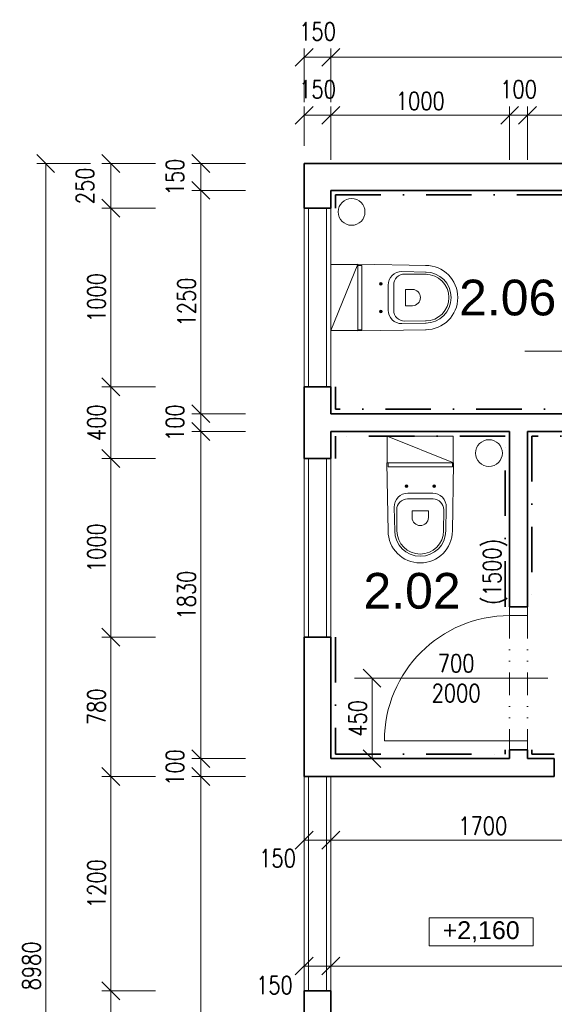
# Model space of a CAD drawing. Header units: millimetres. Extents: x -485339 to 286898, y -1189934 to 1602269.
# Tile 151 of 230: x -76196 to -73205, y -659219 to -653709. Entities that reach past the tile are written whole.
import ezdxf

# ---------------------------------------------------------------- set-up
doc = ezdxf.new("R2010")
doc.units = ezdxf.units.MM
doc.header["$LTSCALE"] = 10
doc.linetypes.add('DASHDOT', pattern=[25.4, 12.7, -6.35, 0, -6.35])
doc.linetypes.add('DĚLICÍ2', pattern=[15.875, 6.35, -3.175, 0, -3.175, 0, -3.175])
doc.layers.get('Defpoints').update_dxf_attribs({"lineweight": 0})
for name, color, linetype, lineweight, true_color in [('BOUR_DVEŘE', 7, 'Continuous', 18, 0x4ccd32), ('BOUR_ker.obklad', 7, 'DASHDOT', 35, 0x4ccd32), ('BOUR_zařizováky', 7, 'Continuous', 18, 0x4ccd32), ('BOURÁNÍ_POPIS', 7, 'Continuous', 18, 0x4ccd32)]:
    doc.layers.add(name, color=color, linetype=linetype, lineweight=lineweight, true_color=true_color)
for name, color, linetype, lineweight in [('St__otvory_dveře', 40, 'Continuous', 18), ('St_kóty', 132, 'Continuous', 18), ('St_otvory_okna', 40, 'Continuous', 18), ('St_plocha_místnosti', 250, 'Continuous', 18), ('St_popis_otvory', 40, 'Continuous', 18), ('St_zařizovací předměty', 252, 'Continuous', 18), ('St_čáry_obrys', 5, 'Continuous', 35), ('St_čáry_plné', 250, 'Continuous', 18), ('ZTI_ST_kanalda', 234, 'Continuous', 18)]:
    doc.layers.add(name, color=color, linetype=linetype, lineweight=lineweight)
doc.styles.add('1_50', font='arial.ttf', dxfattribs={"height": 100})
doc.styles.add('Andy', font='arial.ttf')
doc.styles.get("Standard").update_dxf_attribs({"font": 'simplex.shx', "width": 0.8})
doc.dimstyles.new('stavebníM50 vnitřní', dxfattribs={"dimtxt": 100, "dimasz": 100, "dimexe": 50, "dimexo": 100, "dimgap": 30, "dimtad": 1, "dimdec": 0, "dimtxsty": 'Standard', "dimblk": 'OBLIQUE', "dimcen": 2.5, "dimclrd": 256, "dimclre": 256, "dimclrt": 256, "dimadec": 0, "dimazin": 0, "dimtfac": 1, "dimtdec": 0, "dimtmove": 2, "dimatfit": 2, "dimldrblk": 'OBLIQUE', "dimfxl": 250, "dimfxlon": 1, "dimlwd": -1, "dimlwe": -1, "dimarcsym": 0})

# ---------------------------------------------------------------- blocks, each defined once
blk = doc.blocks.new('G$CB4A84410')
at = {"layer": 'St__otvory_dveře', "ltscale": 2}
for points in [[(100, -50), (100, 0), (0, 0), (0, -50)], [(100.8, -800), (100.8, -750), (0.8, -750), (0.8, -800)]]:
    blk.add_lwpolyline(points, close=True, dxfattribs=at)
at = {"layer": 'St__otvory_dveře', "linetype": 'DĚLICÍ2', "ltscale": 2}
for points in [[(0, -50), (0.8, -750)], [(100, -50), (100.8, -750)]]:
    blk.add_lwpolyline(points, dxfattribs=at)
at = {"layer": 'St__otvory_dveře', "color": 0, "ltscale": 2}
blk.add_lwpolyline([(100.8, -750), (800.8, -750)], dxfattribs=at)
blk.add_arc((100.8, -750), 700, 0, 90, dxfattribs=at)
blk = doc.blocks.new('A$C013A1A01')
at = {"layer": 'St_zařizovací předměty', "color": 0}
for p, q in [((0, 560), (6.8, 176.7)), ((373.6, 560), (0, 560)), ((6.5, 560.1), (6.9, 537)), ((367.1, 560.1), (366.7, 537)), ((373.6, 560), (366.8, 176.7)), ((366.7, 537), (6.9, 537)), ((101.8, 430), (116.8, 430)), ((109.3, 437.5), (109.3, 422.5)), ((186.8, 390), (117.3, 390)), ((186.8, 390), (256.3, 390)), ((271.8, 430), (256.8, 430)), ((264.3, 437.5), (264.3, 422.5)), ((186.8, 358.5), (115.3, 358.5)), ((186.8, 358.5), (258.3, 358.5)), ((41.4, 312.6), (43.8, 177.4)), ((55.3, 298), (56.4, 177.6)), ((141.4, 291.1), (141.4, 254.2)), ((186.8, 292.1), (142.4, 292.1)), ((186.8, 292.1), (231.2, 292.1)), ((232.2, 291.1), (232.2, 254.2)), ((318.3, 298), (317.2, 177.6)), ((332.3, 312.6), (329.8, 177.4))]:
    blk.add_line(p, q, dxfattribs=at)
blk.add_lwpolyline([(1.8, 560), (371.8, 560), (371.8, 710), (1.8, 710)], close=True, dxfattribs=at)
blk.add_lwpolyline([(1.8, 710), (373.6, 560)], dxfattribs=at)
for centre in [(109.3, 430), (264.3, 430)]:
    blk.add_circle(centre, 7.5, dxfattribs=at)
for centre, radius, start, end in [((117.3, 314), 76, 90, 181.0487), ((256.3, 314), 76, 358.9513, 90), ((115.3, 298.5), 60, 90, 180.5216), ((258.3, 298.5), 60, 359.4784, 90), ((142.4, 291.1), 1, 90, 180), ((231.2, 291.1), 1, 0, 90), ((186.8, 254.2), 45.4, 180, 270), ((186.8, 254.2), 45.4, 270, 0), ((186.8, 180), 180, 180, 270), ((186.8, 180), 143, 180, 270), ((186.8, 180), 130.4, 180, 270), ((186.8, 180), 143, 270, 0), ((186.8, 180), 130.4, 270, 0), ((186.8, 180), 180, 270, 0)]:
    blk.add_arc(centre, radius, start, end, dxfattribs=at)
blk = doc.blocks.new('_OBLIQUE')
at = {"color": 0, "linetype": 'ByBlock'}
blk.add_line((-0.5, -0.5), (0.5, 0.5), dxfattribs=at)
blk = doc.blocks.new('*D5078')
at = {"layer": 'Defpoints', "color": 0}
for p in [(-74454.9, -653919.5), (-74604.9, -654514), (-74454.9, -654664)]:
    blk.add_point(p, dxfattribs=at)
at = {"layer": 'St_kóty'}
for p, q in [((-74604.9, -654169.5), (-74604.9, -653869.5)), ((-74454.9, -654169.5), (-74454.9, -653869.5)), ((-74604.9, -653919.5), (-74454.9, -653919.5))]:
    blk.add_line(p, q, dxfattribs=at)
at = {"layer": 'St_kóty', "linetype": 'ByBlock', "xscale": 100, "yscale": 100, "zscale": 100, "rotation": 180}
blk.add_blockref('_OBLIQUE', (-74604.9, -653919.5), dxfattribs=at)
at = {"layer": 'St_kóty', "linetype": 'ByBlock', "xscale": 100, "yscale": 100, "zscale": 100}
blk.add_blockref('_OBLIQUE', (-74454.9, -653919.5), dxfattribs=at)
at = {"layer": 'St_kóty', "insert": (-74529.9, -653774.5), "char_height": 100, "attachment_point": 5}
blk.add_mtext('150', dxfattribs=at)
blk = doc.blocks.new('*D5079')
at = {"layer": 'Defpoints', "color": 0}
for p in [(-70504.9, -653919.5), (-70504.9, -654514), (-74454.9, -654664)]:
    blk.add_point(p, dxfattribs=at)
at = {"layer": 'St_kóty'}
for p, q in [((-74454.9, -654169.5), (-74454.9, -653869.5)), ((-70504.9, -654169.5), (-70504.9, -653869.5)), ((-74454.9, -653919.5), (-70504.9, -653919.5))]:
    blk.add_line(p, q, dxfattribs=at)
at = {"layer": 'St_kóty', "linetype": 'ByBlock', "xscale": 100, "yscale": 100, "zscale": 100, "rotation": 180}
blk.add_blockref('_OBLIQUE', (-74454.9, -653919.5), dxfattribs=at)
at = {"layer": 'St_kóty', "linetype": 'ByBlock', "xscale": 100, "yscale": 100, "zscale": 100}
blk.add_blockref('_OBLIQUE', (-70504.9, -653919.5), dxfattribs=at)
at = {"layer": 'St_kóty', "insert": (-72479.9, -653839.5), "char_height": 100, "attachment_point": 5}
blk.add_mtext('3950', dxfattribs=at)
blk = doc.blocks.new('*D5083')
at = {"layer": 'Defpoints', "color": 0}
for p in [(-74604.9, -654514), (-75182.4, -654664), (-74454.9, -654664)]:
    blk.add_point(p, dxfattribs=at)
at = {"layer": 'St_kóty'}
for p, q in [((-74932.4, -654514), (-75232.4, -654514)), ((-75182.4, -654514), (-75182.4, -654664)), ((-74932.4, -654664), (-75232.4, -654664))]:
    blk.add_line(p, q, dxfattribs=at)
at = {"layer": 'St_kóty', "linetype": 'ByBlock', "xscale": 100, "yscale": 100, "zscale": 100}
for p, rotation in [((-75182.4, -654514), 90), ((-75182.4, -654664), 270)]:
    blk.add_blockref('_OBLIQUE', p, dxfattribs=dict(at, rotation=rotation))
at = {"layer": 'St_kóty', "insert": (-75327.4, -654589), "char_height": 100, "attachment_point": 5, "rotation": 90}
blk.add_mtext('150', dxfattribs=at)
blk = doc.blocks.new('*D5084')
at = {"layer": 'Defpoints', "color": 0}
for p in [(-74454.9, -654664), (-75182.4, -655914), (-74454.9, -655914)]:
    blk.add_point(p, dxfattribs=at)
at = {"layer": 'St_kóty'}
for p, q in [((-74932.4, -654664), (-75232.4, -654664)), ((-75182.4, -654664), (-75182.4, -655914)), ((-74932.4, -655914), (-75232.4, -655914))]:
    blk.add_line(p, q, dxfattribs=at)
at = {"layer": 'St_kóty', "linetype": 'ByBlock', "xscale": 100, "yscale": 100, "zscale": 100}
for p, rotation in [((-75182.4, -654664), 90), ((-75182.4, -655914), 270)]:
    blk.add_blockref('_OBLIQUE', p, dxfattribs=dict(at, rotation=rotation))
at = {"layer": 'St_kóty', "insert": (-75262.4, -655289), "char_height": 100, "attachment_point": 5, "rotation": 90}
blk.add_mtext('1250', dxfattribs=at)
blk = doc.blocks.new('*D5085')
at = {"layer": 'Defpoints', "color": 0}
for p in [(-74454.9, -655914), (-75182.4, -656014), (-74454.9, -656014)]:
    blk.add_point(p, dxfattribs=at)
at = {"layer": 'St_kóty'}
for p, q in [((-74932.4, -655914), (-75232.4, -655914)), ((-75182.4, -655914), (-75182.4, -656014)), ((-74932.4, -656014), (-75232.4, -656014))]:
    blk.add_line(p, q, dxfattribs=at)
at = {"layer": 'St_kóty', "linetype": 'ByBlock', "xscale": 100, "yscale": 100, "zscale": 100}
for p, rotation in [((-75182.4, -655914), 90), ((-75182.4, -656014), 270)]:
    blk.add_blockref('_OBLIQUE', p, dxfattribs=dict(at, rotation=rotation))
at = {"layer": 'St_kóty', "insert": (-75327.4, -655964), "char_height": 100, "attachment_point": 5, "rotation": 90}
blk.add_mtext('100', dxfattribs=at)
blk = doc.blocks.new('*D5086')
at = {"layer": 'Defpoints', "color": 0}
for p in [(-74454.9, -656014), (-75182.4, -657844), (-74454.9, -657844)]:
    blk.add_point(p, dxfattribs=at)
at = {"layer": 'St_kóty'}
for p, q in [((-74932.4, -656014), (-75232.4, -656014)), ((-75182.4, -656014), (-75182.4, -657844)), ((-74932.4, -657844), (-75232.4, -657844))]:
    blk.add_line(p, q, dxfattribs=at)
at = {"layer": 'St_kóty', "linetype": 'ByBlock', "xscale": 100, "yscale": 100, "zscale": 100}
for p, rotation in [((-75182.4, -656014), 90), ((-75182.4, -657844), 270)]:
    blk.add_blockref('_OBLIQUE', p, dxfattribs=dict(at, rotation=rotation))
at = {"layer": 'St_kóty', "insert": (-75262.4, -656929), "char_height": 100, "attachment_point": 5, "rotation": 90}
blk.add_mtext('1830', dxfattribs=at)
blk = doc.blocks.new('*D5087')
at = {"layer": 'Defpoints', "color": 0}
for p in [(-74454.9, -657844), (-75182.4, -657944), (-74454.9, -657944)]:
    blk.add_point(p, dxfattribs=at)
at = {"layer": 'St_kóty'}
for p, q in [((-74932.4, -657844), (-75232.4, -657844)), ((-75182.4, -657844), (-75182.4, -657944)), ((-74932.4, -657944), (-75232.4, -657944))]:
    blk.add_line(p, q, dxfattribs=at)
at = {"layer": 'St_kóty', "linetype": 'ByBlock', "xscale": 100, "yscale": 100, "zscale": 100}
for p, rotation in [((-75182.4, -657844), 90), ((-75182.4, -657944), 270)]:
    blk.add_blockref('_OBLIQUE', p, dxfattribs=dict(at, rotation=rotation))
at = {"layer": 'St_kóty', "insert": (-75327.4, -657894), "char_height": 100, "attachment_point": 5, "rotation": 90}
blk.add_mtext('100', dxfattribs=at)
blk = doc.blocks.new('*D5088')
at = {"layer": 'Defpoints', "color": 0}
for p in [(-74454.9, -657944), (-75182.4, -663344), (-74454.9, -663344)]:
    blk.add_point(p, dxfattribs=at)
at = {"layer": 'St_kóty'}
for p, q in [((-74932.4, -657944), (-75232.4, -657944)), ((-75182.4, -657944), (-75182.4, -663344)), ((-74932.4, -663344), (-75232.4, -663344))]:
    blk.add_line(p, q, dxfattribs=at)
at = {"layer": 'St_kóty', "linetype": 'ByBlock', "xscale": 100, "yscale": 100, "zscale": 100}
for p, rotation in [((-75182.4, -657944), 90), ((-75182.4, -663344), 270)]:
    blk.add_blockref('_OBLIQUE', p, dxfattribs=dict(at, rotation=rotation))
at = {"layer": 'St_kóty', "insert": (-75262.4, -660644), "char_height": 100, "attachment_point": 5, "rotation": 90}
blk.add_mtext('5400', dxfattribs=at)
blk = doc.blocks.new('*D5090')
at = {"layer": 'Defpoints', "color": 0}
for p in [(-75686.2, -659144), (-74604.9, -659144), (-74604.9, -663494)]:
    blk.add_point(p, dxfattribs=at)
at = {"layer": 'St_kóty'}
for p, q in [((-75436.2, -659144), (-75736.2, -659144)), ((-75686.2, -663494), (-75686.2, -659144)), ((-75436.2, -663494), (-75736.2, -663494))]:
    blk.add_line(p, q, dxfattribs=at)
at = {"layer": 'St_kóty', "linetype": 'ByBlock', "xscale": 100, "yscale": 100, "zscale": 100}
for p, rotation in [((-75686.2, -659144), 90), ((-75686.2, -663494), 270)]:
    blk.add_blockref('_OBLIQUE', p, dxfattribs=dict(at, rotation=rotation))
at = {"layer": 'St_kóty', "insert": (-75766.2, -661319), "char_height": 100, "attachment_point": 5, "rotation": 90}
blk.add_mtext('4350', dxfattribs=at)
blk = doc.blocks.new('*D5091')
at = {"layer": 'Defpoints', "color": 0}
for p in [(-75686.2, -657944), (-74604.9, -657944), (-74604.9, -659144)]:
    blk.add_point(p, dxfattribs=at)
at = {"layer": 'St_kóty'}
for p, q in [((-75436.2, -657944), (-75736.2, -657944)), ((-75686.2, -659144), (-75686.2, -657944)), ((-75436.2, -659144), (-75736.2, -659144))]:
    blk.add_line(p, q, dxfattribs=at)
at = {"layer": 'St_kóty', "linetype": 'ByBlock', "xscale": 100, "yscale": 100, "zscale": 100}
for p, rotation in [((-75686.2, -657944), 90), ((-75686.2, -659144), 270)]:
    blk.add_blockref('_OBLIQUE', p, dxfattribs=dict(at, rotation=rotation))
at = {"layer": 'St_kóty', "insert": (-75766.2, -658544), "char_height": 100, "attachment_point": 5, "rotation": 90}
blk.add_mtext('1200', dxfattribs=at)
blk = doc.blocks.new('*D5092')
at = {"layer": 'Defpoints', "color": 0}
for p in [(-75686.2, -657164), (-74579.9, -657164), (-74604.9, -657944)]:
    blk.add_point(p, dxfattribs=at)
at = {"layer": 'St_kóty'}
for p, q in [((-75436.2, -657164), (-75736.2, -657164)), ((-75686.2, -657944), (-75686.2, -657164)), ((-75436.2, -657944), (-75736.2, -657944))]:
    blk.add_line(p, q, dxfattribs=at)
at = {"layer": 'St_kóty', "linetype": 'ByBlock', "xscale": 100, "yscale": 100, "zscale": 100}
for p, rotation in [((-75686.2, -657164), 90), ((-75686.2, -657944), 270)]:
    blk.add_blockref('_OBLIQUE', p, dxfattribs=dict(at, rotation=rotation))
at = {"layer": 'St_kóty', "insert": (-75766.2, -657554), "char_height": 100, "attachment_point": 5, "rotation": 90}
blk.add_mtext('780', dxfattribs=at)
blk = doc.blocks.new('*D5093')
at = {"layer": 'Defpoints', "color": 0}
for p in [(-75686.2, -656164), (-74604.9, -656164), (-74579.9, -657164)]:
    blk.add_point(p, dxfattribs=at)
at = {"layer": 'St_kóty'}
for p, q in [((-75436.2, -656164), (-75736.2, -656164)), ((-75686.2, -657164), (-75686.2, -656164)), ((-75436.2, -657164), (-75736.2, -657164))]:
    blk.add_line(p, q, dxfattribs=at)
at = {"layer": 'St_kóty', "linetype": 'ByBlock', "xscale": 100, "yscale": 100, "zscale": 100}
for p, rotation in [((-75686.2, -656164), 90), ((-75686.2, -657164), 270)]:
    blk.add_blockref('_OBLIQUE', p, dxfattribs=dict(at, rotation=rotation))
at = {"layer": 'St_kóty', "insert": (-75766.2, -656664), "char_height": 100, "attachment_point": 5, "rotation": 90}
blk.add_mtext('1000', dxfattribs=at)
blk = doc.blocks.new('*D5094')
at = {"layer": 'Defpoints', "color": 0}
for p in [(-75686.2, -655764), (-74579.9, -655764), (-74604.9, -656164)]:
    blk.add_point(p, dxfattribs=at)
at = {"layer": 'St_kóty'}
for p, q in [((-75436.2, -655764), (-75736.2, -655764)), ((-75686.2, -656164), (-75686.2, -655764)), ((-75436.2, -656164), (-75736.2, -656164))]:
    blk.add_line(p, q, dxfattribs=at)
at = {"layer": 'St_kóty', "linetype": 'ByBlock', "xscale": 100, "yscale": 100, "zscale": 100}
for p, rotation in [((-75686.2, -655764), 90), ((-75686.2, -656164), 270)]:
    blk.add_blockref('_OBLIQUE', p, dxfattribs=dict(at, rotation=rotation))
at = {"layer": 'St_kóty', "insert": (-75766.2, -655964), "char_height": 100, "attachment_point": 5, "rotation": 90}
blk.add_mtext('400', dxfattribs=at)
blk = doc.blocks.new('*D5095')
at = {"layer": 'Defpoints', "color": 0}
for p in [(-75686.2, -654764), (-74579.9, -654764), (-74579.9, -655764)]:
    blk.add_point(p, dxfattribs=at)
at = {"layer": 'St_kóty'}
for p, q in [((-75436.2, -654764), (-75736.2, -654764)), ((-75686.2, -655764), (-75686.2, -654764)), ((-75436.2, -655764), (-75736.2, -655764))]:
    blk.add_line(p, q, dxfattribs=at)
at = {"layer": 'St_kóty', "linetype": 'ByBlock', "xscale": 100, "yscale": 100, "zscale": 100}
for p, rotation in [((-75686.2, -654764), 90), ((-75686.2, -655764), 270)]:
    blk.add_blockref('_OBLIQUE', p, dxfattribs=dict(at, rotation=rotation))
at = {"layer": 'St_kóty', "insert": (-75766.2, -655264), "char_height": 100, "attachment_point": 5, "rotation": 90}
blk.add_mtext('1000', dxfattribs=at)
blk = doc.blocks.new('*D5096')
at = {"layer": 'Defpoints', "color": 0}
for p in [(-75686.2, -654514), (-74604.9, -654514), (-74579.9, -654764)]:
    blk.add_point(p, dxfattribs=at)
at = {"layer": 'St_kóty'}
for p, q in [((-75436.2, -654514), (-75736.2, -654514)), ((-75686.2, -654764), (-75686.2, -654514)), ((-75436.2, -654764), (-75736.2, -654764))]:
    blk.add_line(p, q, dxfattribs=at)
at = {"layer": 'St_kóty', "linetype": 'ByBlock', "xscale": 100, "yscale": 100, "zscale": 100}
for p, rotation in [((-75686.2, -654514), 90), ((-75686.2, -654764), 270)]:
    blk.add_blockref('_OBLIQUE', p, dxfattribs=dict(at, rotation=rotation))
at = {"layer": 'St_kóty', "insert": (-75831.2, -654639), "char_height": 100, "attachment_point": 5, "rotation": 90}
blk.add_mtext('250', dxfattribs=at)
blk = doc.blocks.new('*D5097')
at = {"layer": 'Defpoints', "color": 0}
for p in [(-74604.9, -654514), (-76050.7, -663494), (-74604.9, -663494)]:
    blk.add_point(p, dxfattribs=at)
at = {"layer": 'St_kóty'}
for p, q in [((-75800.7, -654514), (-76100.7, -654514)), ((-76050.7, -654514), (-76050.7, -663494)), ((-75800.7, -663494), (-76100.7, -663494))]:
    blk.add_line(p, q, dxfattribs=at)
at = {"layer": 'St_kóty', "linetype": 'ByBlock', "xscale": 100, "yscale": 100, "zscale": 100}
for p, rotation in [((-76050.7, -654514), 90), ((-76050.7, -663494), 270)]:
    blk.add_blockref('_OBLIQUE', p, dxfattribs=dict(at, rotation=rotation))
at = {"layer": 'St_kóty', "insert": (-76130.7, -659004), "char_height": 100, "attachment_point": 5, "rotation": 90}
blk.add_mtext('8980', dxfattribs=at)
blk = doc.blocks.new('*D5098')
at = {"layer": 'Defpoints', "color": 0}
for p in [(-74322.8, -657394), (-74322.8, -657844), (-74224.9, -657844)]:
    blk.add_point(p, dxfattribs=at)
at = {"layer": 'St_kóty'}
for p, q in [((-74224.9, -657394), (-74174.9, -657394)), ((-74224.9, -657394), (-74224.9, -657844)), ((-74224.9, -657844), (-74174.9, -657844))]:
    blk.add_line(p, q, dxfattribs=at)
at = {"layer": 'St_kóty', "linetype": 'ByBlock', "xscale": 100, "yscale": 100, "zscale": 100}
for p, rotation in [((-74224.9, -657394), 90), ((-74224.9, -657844), 270)]:
    blk.add_blockref('_OBLIQUE', p, dxfattribs=dict(at, rotation=rotation))
at = {"layer": 'St_kóty', "insert": (-74304.9, -657619), "char_height": 100, "attachment_point": 5, "rotation": 90}
blk.add_mtext('450', dxfattribs=at)
blk = doc.blocks.new('*D5099')
at = {"layer": 'Defpoints', "color": 0}
for p in [(-74604.9, -657944), (-74454.9, -657944), (-74454.9, -658300.4)]:
    blk.add_point(p, dxfattribs=at)
at = {"layer": 'St_kóty'}
for p, q in [((-74604.9, -658050.4), (-74604.9, -658350.4)), ((-74454.9, -658050.4), (-74454.9, -658350.4)), ((-74604.9, -658300.4), (-74454.9, -658300.4))]:
    blk.add_line(p, q, dxfattribs=at)
at = {"layer": 'St_kóty', "linetype": 'ByBlock', "xscale": 100, "yscale": 100, "zscale": 100, "rotation": 180}
blk.add_blockref('_OBLIQUE', (-74604.9, -658300.4), dxfattribs=at)
at = {"layer": 'St_kóty', "linetype": 'ByBlock', "xscale": 100, "yscale": 100, "zscale": 100}
blk.add_blockref('_OBLIQUE', (-74454.9, -658300.4), dxfattribs=at)
at = {"layer": 'St_kóty', "insert": (-74753.7, -658401.7), "char_height": 100, "attachment_point": 5}
blk.add_mtext('150', dxfattribs=at)
blk = doc.blocks.new('*D5100')
at = {"layer": 'Defpoints', "color": 0}
for p in [(-74454.9, -657944), (-72754.9, -658100.5), (-72754.9, -658300.4)]:
    blk.add_point(p, dxfattribs=at)
at = {"layer": 'St_kóty'}
for p, q in [((-74454.9, -658050.4), (-74454.9, -658350.4)), ((-72754.9, -658200.5), (-72754.9, -658350.4)), ((-74454.9, -658300.4), (-72754.9, -658300.4))]:
    blk.add_line(p, q, dxfattribs=at)
at = {"layer": 'St_kóty', "linetype": 'ByBlock', "xscale": 100, "yscale": 100, "zscale": 100, "rotation": 180}
blk.add_blockref('_OBLIQUE', (-74454.9, -658300.4), dxfattribs=at)
at = {"layer": 'St_kóty', "linetype": 'ByBlock', "xscale": 100, "yscale": 100, "zscale": 100}
blk.add_blockref('_OBLIQUE', (-72754.9, -658300.4), dxfattribs=at)
at = {"layer": 'St_kóty', "insert": (-73604.9, -658220.4), "char_height": 100, "attachment_point": 5}
blk.add_mtext('1700', dxfattribs=at)
blk = doc.blocks.new('*D5104')
at = {"layer": 'Defpoints', "color": 0}
for p in [(-74454.9, -659004.8), (-74604.9, -659144), (-74454.9, -659144)]:
    blk.add_point(p, dxfattribs=at)
at = {"layer": 'St_kóty'}
for p, q in [((-74604.9, -659044), (-74604.9, -658954.8)), ((-74604.9, -659004.8), (-74454.9, -659004.8)), ((-74454.9, -659044), (-74454.9, -658954.8))]:
    blk.add_line(p, q, dxfattribs=at)
at = {"layer": 'St_kóty', "linetype": 'ByBlock', "xscale": 100, "yscale": 100, "zscale": 100, "rotation": 180}
blk.add_blockref('_OBLIQUE', (-74604.9, -659004.8), dxfattribs=at)
at = {"layer": 'St_kóty', "linetype": 'ByBlock', "xscale": 100, "yscale": 100, "zscale": 100}
blk.add_blockref('_OBLIQUE', (-74454.9, -659004.8), dxfattribs=at)
at = {"layer": 'St_kóty', "insert": (-74771.1, -659111.8), "char_height": 100, "attachment_point": 5}
blk.add_mtext('150', dxfattribs=at)
blk = doc.blocks.new('*D5105')
at = {"layer": 'Defpoints', "color": 0}
for p in [(-70504.9, -659004.8), (-70504.9, -659004.8), (-74454.9, -659144)]:
    blk.add_point(p, dxfattribs=at)
at = {"layer": 'St_kóty'}
for p, q in [((-70504.9, -658904.8), (-70504.9, -658954.8)), ((-74454.9, -659044), (-74454.9, -658954.8)), ((-74454.9, -659004.8), (-70504.9, -659004.8))]:
    blk.add_line(p, q, dxfattribs=at)
at = {"layer": 'St_kóty', "linetype": 'ByBlock', "xscale": 100, "yscale": 100, "zscale": 100, "rotation": 180}
blk.add_blockref('_OBLIQUE', (-74454.9, -659004.8), dxfattribs=at)
at = {"layer": 'St_kóty', "linetype": 'ByBlock', "xscale": 100, "yscale": 100, "zscale": 100}
blk.add_blockref('_OBLIQUE', (-70504.9, -659004.8), dxfattribs=at)
at = {"layer": 'St_kóty', "insert": (-72479.9, -658924.8), "char_height": 100, "attachment_point": 5}
blk.add_mtext('3950', dxfattribs=at)
blk = doc.blocks.new('*D5107')
at = {"layer": 'Defpoints', "color": 0}
for p in [(-74454.9, -654243.9), (-74604.9, -654514), (-74454.9, -654664)]:
    blk.add_point(p, dxfattribs=at)
at = {"layer": 'St_kóty'}
for p, q in [((-74604.9, -654414), (-74604.9, -654193.9)), ((-74454.9, -654493.9), (-74454.9, -654193.9)), ((-74604.9, -654243.9), (-74454.9, -654243.9))]:
    blk.add_line(p, q, dxfattribs=at)
at = {"layer": 'St_kóty', "linetype": 'ByBlock', "xscale": 100, "yscale": 100, "zscale": 100, "rotation": 180}
blk.add_blockref('_OBLIQUE', (-74604.9, -654243.9), dxfattribs=at)
at = {"layer": 'St_kóty', "linetype": 'ByBlock', "xscale": 100, "yscale": 100, "zscale": 100}
blk.add_blockref('_OBLIQUE', (-74454.9, -654243.9), dxfattribs=at)
at = {"layer": 'St_kóty', "insert": (-74529.9, -654098.9), "char_height": 100, "attachment_point": 5}
blk.add_mtext('150', dxfattribs=at)
blk = doc.blocks.new('*D5108')
at = {"layer": 'Defpoints', "color": 0}
for p in [(-73454.9, -654243.9), (-74454.9, -654664), (-73454.9, -656014)]:
    blk.add_point(p, dxfattribs=at)
at = {"layer": 'St_kóty'}
for p, q in [((-74454.9, -654493.9), (-74454.9, -654193.9)), ((-73454.9, -654493.9), (-73454.9, -654193.9)), ((-74454.9, -654243.9), (-73454.9, -654243.9))]:
    blk.add_line(p, q, dxfattribs=at)
at = {"layer": 'St_kóty', "linetype": 'ByBlock', "xscale": 100, "yscale": 100, "zscale": 100, "rotation": 180}
blk.add_blockref('_OBLIQUE', (-74454.9, -654243.9), dxfattribs=at)
at = {"layer": 'St_kóty', "linetype": 'ByBlock', "xscale": 100, "yscale": 100, "zscale": 100}
blk.add_blockref('_OBLIQUE', (-73454.9, -654243.9), dxfattribs=at)
at = {"layer": 'St_kóty', "insert": (-73954.9, -654163.9), "char_height": 100, "attachment_point": 5}
blk.add_mtext('1000', dxfattribs=at)
blk = doc.blocks.new('*D5109')
at = {"layer": 'Defpoints', "color": 0}
for p in [(-73354.9, -654243.9), (-73454.9, -656014), (-73354.9, -656014)]:
    blk.add_point(p, dxfattribs=at)
at = {"layer": 'St_kóty'}
for p, q in [((-73454.9, -654493.9), (-73454.9, -654193.9)), ((-73354.9, -654493.9), (-73354.9, -654193.9)), ((-73454.9, -654243.9), (-73354.9, -654243.9))]:
    blk.add_line(p, q, dxfattribs=at)
at = {"layer": 'St_kóty', "linetype": 'ByBlock', "xscale": 100, "yscale": 100, "zscale": 100, "rotation": 180}
blk.add_blockref('_OBLIQUE', (-73454.9, -654243.9), dxfattribs=at)
at = {"layer": 'St_kóty', "linetype": 'ByBlock', "xscale": 100, "yscale": 100, "zscale": 100}
blk.add_blockref('_OBLIQUE', (-73354.9, -654243.9), dxfattribs=at)
at = {"layer": 'St_kóty', "insert": (-73404.9, -654098.9), "char_height": 100, "attachment_point": 5}
blk.add_mtext('100', dxfattribs=at)
blk = doc.blocks.new('*D5110')
at = {"layer": 'Defpoints', "color": 0}
for p in [(-72254.9, -654243.9), (-73354.9, -656014), (-72254.9, -656014)]:
    blk.add_point(p, dxfattribs=at)
at = {"layer": 'St_kóty'}
for p, q in [((-73354.9, -654493.9), (-73354.9, -654193.9)), ((-72254.9, -654493.9), (-72254.9, -654193.9)), ((-73354.9, -654243.9), (-72254.9, -654243.9))]:
    blk.add_line(p, q, dxfattribs=at)
at = {"layer": 'St_kóty', "linetype": 'ByBlock', "xscale": 100, "yscale": 100, "zscale": 100, "rotation": 180}
blk.add_blockref('_OBLIQUE', (-73354.9, -654243.9), dxfattribs=at)
at = {"layer": 'St_kóty', "linetype": 'ByBlock', "xscale": 100, "yscale": 100, "zscale": 100}
blk.add_blockref('_OBLIQUE', (-72254.9, -654243.9), dxfattribs=at)
at = {"layer": 'St_kóty', "insert": (-72804.9, -654163.9), "char_height": 100, "attachment_point": 5}
blk.add_mtext('1100', dxfattribs=at)

msp = doc.modelspace()

# ---------------------------------------------------------------- linework, layer by layer
at = {"layer": 'BOUR_ker.obklad', "ltscale": 2}
for points in [[(-74429.9, -654764), (-74429.9, -654689), (-70529.9, -654689), (-70529.9, -655889), (-70554.9, -655889)], [(-71354.9, -655889), (-74429.9, -655889), (-74429.9, -655764)], [(-73479.9, -656994), (-73479.9, -656039), (-74429.9, -656039), (-74429.9, -656164)], [(-72304.9, -657819), (-72279.9, -657819), (-72279.9, -656039), (-73329.9, -656039), (-73329.9, -656994)], [(-74429.9, -657164), (-74429.9, -657819), (-73479.9, -657819), (-73479.9, -657794)], [(-73329.9, -657794), (-73329.9, -657819), (-73204.9, -657819)]]:
    msp.add_lwpolyline(points, dxfattribs=at)
at = {"layer": 'St_kóty'}
msp.add_lwpolyline([(-73905.8, -658735.7), (-73322.5, -658735.7), (-73322.5, -658891), (-73905.8, -658891)], close=True, dxfattribs=at)
at = {"layer": 'St_otvory_okna', "ltscale": 2}
for points in [[(-74579.9, -655764), (-74579.9, -654764)], [(-74479.9, -655764), (-74479.9, -654764)], [(-74579.9, -657164), (-74579.9, -656164)], [(-74479.9, -657164), (-74479.9, -656164)], [(-74579.9, -659144), (-74579.9, -657944)], [(-74479.9, -659144), (-74479.9, -657944)]]:
    msp.add_lwpolyline(points, dxfattribs=at)
at = {"layer": 'St_popis_otvory'}
for points in [[(-73369.3, -655564), (-72288, -655564)], [(-74322.8, -657394), (-73241.5, -657394)]]:
    msp.add_lwpolyline(points, dxfattribs=at)
at = {"layer": 'St_čáry_obrys', "ltscale": 2}
for points in [[(-74604.9, -654514), (-74604.9, -654764)], [(-70504.9, -654514), (-74604.9, -654514)], [(-74454.9, -654664), (-74454.9, -654764)], [(-70504.9, -654664), (-74454.9, -654664)], [(-74454.9, -654764), (-74604.9, -654764)], [(-74454.9, -655764), (-74604.9, -655764)], [(-74604.9, -655764), (-74604.9, -656164)], [(-74454.9, -655764), (-74454.9, -655914)], [(-71354.9, -655914), (-74454.9, -655914)], [(-74454.9, -656014), (-74454.9, -656164)], [(-73454.9, -656014), (-74454.9, -656014)], [(-73454.9, -656014), (-73454.9, -656994)], [(-72254.9, -656014), (-73354.9, -656014)], [(-73354.9, -656014), (-73354.9, -656994)], [(-74454.9, -656164), (-74604.9, -656164)], [(-73454.9, -656994), (-73354.9, -656994)], [(-74454.9, -657164), (-74604.9, -657164)], [(-74604.9, -657164), (-74604.9, -657944)], [(-74454.9, -657164), (-74454.9, -657844)], [(-73454.9, -657794), (-73354.9, -657794)], [(-73454.9, -657794), (-73454.9, -657844)], [(-73354.9, -657794), (-73354.9, -657844)], [(-73454.9, -657844), (-74454.9, -657844)], [(-73204.9, -657844), (-73354.9, -657844)], [(-73204.9, -657844), (-73204.9, -657944)], [(-73204.9, -657944), (-74604.9, -657944)], [(-74454.9, -659144), (-74604.9, -659144)], [(-74604.9, -659144), (-74604.9, -663494)], [(-74454.9, -663344), (-74454.9, -659144)]]:
    msp.add_lwpolyline(points, dxfattribs=at)
at = {"layer": 'St_čáry_plné', "ltscale": 2}
for points in [[(-74604.9, -655764), (-74604.9, -654764)], [(-74454.9, -654764), (-74454.9, -655764)], [(-74604.9, -657164), (-74604.9, -656164)], [(-74454.9, -656164), (-74454.9, -657164)], [(-74604.9, -659144), (-74604.9, -657944)], [(-74454.9, -657944), (-74454.9, -659144)]]:
    msp.add_lwpolyline(points, dxfattribs=at)
at = {"layer": 'ZTI_ST_kanalda', "ltscale": 2}
for centre in [(-74339.2, -654784.4), (-73570.5, -656134.4)]:
    msp.add_circle(centre, 75, dxfattribs=at)

# ---------------------------------------------------------------- block references
at = {"layer": 'BOUR_DVEŘE', "ltscale": 2, "xscale": -1}
msp.add_blockref('G$CB4A84410', (-73354.9, -656994), dxfattribs=at)
at = {"layer": 'BOUR_zařizováky', "ltscale": 0.5, "rotation": 90}
msp.add_blockref('A$C013A1A01', (-73744.9, -655450.8), dxfattribs=at)
at = {"layer": 'BOUR_zařizováky', "ltscale": 0.5}
msp.add_blockref('A$C013A1A01', (-74141.7, -656749), dxfattribs=at)

# ---------------------------------------------------------------- texts
at = {"layer": 'BOURÁNÍ_POPIS', "width": 0.8}
msp.add_text('(1500)', height=100, rotation=90, dxfattribs=at).set_placement((-73502.9, -656983.9))
at = {"layer": 'St_kóty', "insert": (-73614.1, -658813.4), "char_height": 100, "attachment_point": 5, "style": '1_50'}
msp.add_mtext_dynamic_manual_height_columns('+2,160', width=890.536, gutter_width=500, heights=[0], dxfattribs=at)
at = {"layer": 'St_plocha_místnosti', "ltscale": 2, "style": 'Andy'}
for s, p in [('2.06', (-73737.5, -655363.7)), ('2.02', (-74272.8, -657004.9))]:
    msp.add_text(s, height=200, dxfattribs=at).set_placement(p)
at = {"layer": 'St_popis_otvory', "insert": (-73754.4, -657394), "char_height": 100, "width": 1342.526, "attachment_point": 5}
msp.add_mtext('700\\P2000', dxfattribs=at)

# ---------------------------------------------------------------- dimensions: what is measured, and where the dimension line sits
at = {"layer": 'St_kóty'}
for base, p1, p2, picture, middle in [((-74454.9, -653919.5), (-74604.9, -654514), (-74454.9, -654664), '*D5078', (-74529.9, -653774.5)), ((-70504.9, -653919.5), (-74454.9, -654664), (-70504.9, -654514), '*D5079', (-72479.9, -653839.5)), ((-74454.9, -654243.9), (-74604.9, -654514), (-74454.9, -654664), '*D5107', (-74529.9, -654098.9)), ((-73354.9, -654243.9), (-73454.9, -656014), (-73354.9, -656014), '*D5109', (-73404.9, -654098.9)), ((-73454.9, -654243.9), (-74454.9, -654664), (-73454.9, -656014), '*D5108', (-73954.9, -654163.9)), ((-72254.9, -654243.9), (-73354.9, -656014), (-72254.9, -656014), '*D5110', (-72804.9, -654163.9)), ((-72754.9, -658300.4), (-74454.9, -657944), (-72754.9, -658100.5), '*D5100', (-73604.9, -658220.4)), ((-70504.9, -659004.8), (-74454.9, -659144), (-70504.9, -659004.8), '*D5105', (-72479.9, -658924.8))]:
    dim = msp.add_linear_dim(base=base, p1=p1, p2=p2, dimstyle='stavebníM50 vnitřní', dxfattribs=at)
    dim.commit()
    dim.dimension.update_dxf_attribs({"geometry": picture, "text_midpoint": middle})
for base, p1, p2, picture, middle in [((-76050.7, -663494), (-74604.9, -654514), (-74604.9, -663494), '*D5097', (-76130.7, -659004)), ((-75686.2, -654514), (-74579.9, -654764), (-74604.9, -654514), '*D5096', (-75831.2, -654639)), ((-75182.4, -654664), (-74604.9, -654514), (-74454.9, -654664), '*D5083', (-75327.4, -654589)), ((-75182.4, -655914), (-74454.9, -654664), (-74454.9, -655914), '*D5084', (-75262.4, -655289)), ((-75686.2, -654764), (-74579.9, -655764), (-74579.9, -654764), '*D5095', (-75766.2, -655264)), ((-75686.2, -655764), (-74604.9, -656164), (-74579.9, -655764), '*D5094', (-75766.2, -655964)), ((-75182.4, -656014), (-74454.9, -655914), (-74454.9, -656014), '*D5085', (-75327.4, -655964)), ((-75182.4, -657844), (-74454.9, -656014), (-74454.9, -657844), '*D5086', (-75262.4, -656929)), ((-75686.2, -656164), (-74579.9, -657164), (-74604.9, -656164), '*D5093', (-75766.2, -656664)), ((-75686.2, -657164), (-74604.9, -657944), (-74579.9, -657164), '*D5092', (-75766.2, -657554)), ((-74224.9, -657844), (-74322.8, -657394), (-74322.8, -657844), '*D5098', (-74304.9, -657619)), ((-75182.4, -657944), (-74454.9, -657844), (-74454.9, -657944), '*D5087', (-75327.4, -657894)), ((-75686.2, -657944), (-74604.9, -659144), (-74604.9, -657944), '*D5091', (-75766.2, -658544)), ((-75182.4, -663344), (-74454.9, -657944), (-74454.9, -663344), '*D5088', (-75262.4, -660644)), ((-75686.2, -659144), (-74604.9, -663494), (-74604.9, -659144), '*D5090', (-75766.2, -661319))]:
    dim = msp.add_linear_dim(base=base, p1=p1, p2=p2, angle=90, dimstyle='stavebníM50 vnitřní', dxfattribs=at)
    dim.commit()
    dim.dimension.update_dxf_attribs({"geometry": picture, "text_midpoint": middle})
for base, p1, p2, picture, middle in [((-74454.9, -658300.4), (-74604.9, -657944), (-74454.9, -657944), '*D5099', (-74753.7, -658401.7)), ((-74454.9, -659004.8), (-74604.9, -659144), (-74454.9, -659144), '*D5104', (-74771.1, -659111.8))]:
    dim = msp.add_linear_dim(base=base, p1=p1, p2=p2, dimstyle='stavebníM50 vnitřní', dxfattribs=at)
    dim.commit()
    dim.dimension.update_dxf_attribs({"geometry": picture, "text_midpoint": middle, "dimtype": 160})

doc.saveas('drawing.dxf')
